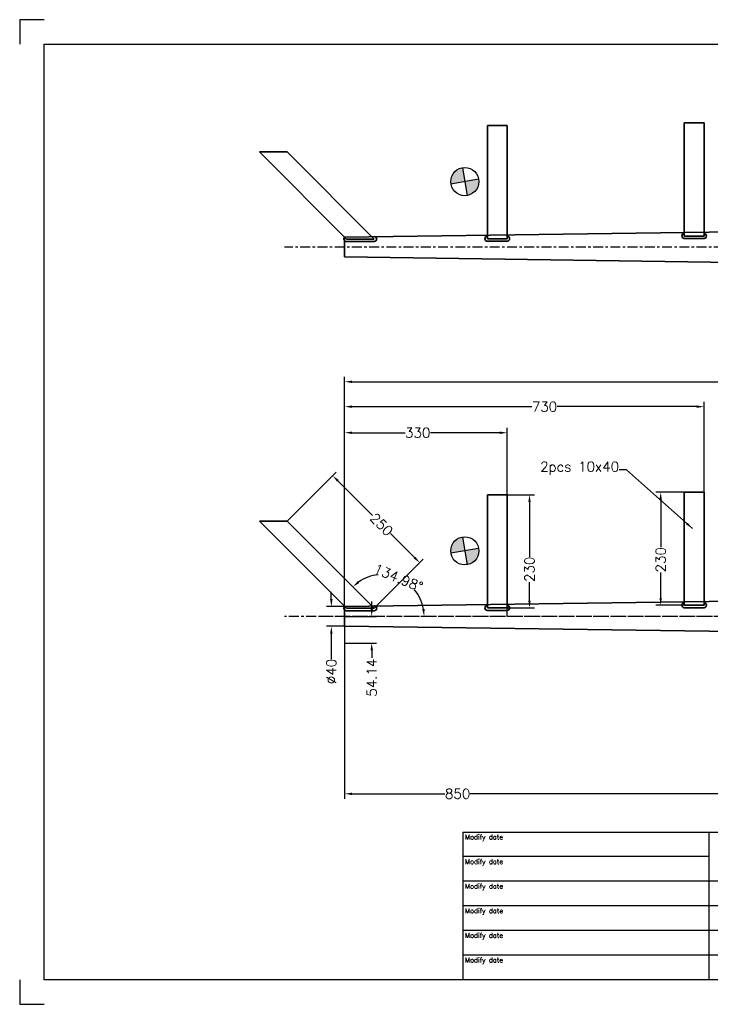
# Model space of a CAD drawing. Header units: millimetres. Extents: x -21605 to -18670, y -21786 to -19786.
# Tile 1 of 5: x -21605 to -20202, y -21786 to -19786. Entities that reach past the tile are written whole.
import ezdxf

# ---------------------------------------------------------------- set-up
doc = ezdxf.new("R2010")
doc.units = ezdxf.units.MM
doc.header["$LTSCALE"] = 5
doc.header["$PDMODE"] = 34
doc.header["$PDSIZE"] = 3
doc.linetypes.add('CENTER', pattern=[7, 4, -1, 1, -1])
for name, color, linetype in [('Blade', 1, 'Continuous'), ('center', 6, 'CENTER'), ('RAMME', 7, 'Continuous')]:
    doc.layers.add(name, color=color, linetype=linetype)
doc.layers.add('DIMS', color=7, linetype='Continuous', lineweight=15)
doc.layers.add('STOCK', color=5, linetype='Continuous', lineweight=35)
doc.styles.add('ROMANS', font='romans')
doc.dimstyles.new('Text 20', dxfattribs={"dimtxt": 20, "dimasz": 15, "dimexe": 10, "dimexo": 0, "dimgap": 0, "dimtad": 0, "dimdsep": 46, "dimtxsty": 'ROMANS', "dimcen": 10, "dimazin": 2, "dimtfac": 0.65, "dimtofl": 0, "dimtmove": 0, "dimatfit": 0, "dimfxl": 1, "dimtolj": 1, "dimarcsym": 0})

# ---------------------------------------------------------------- blocks, each defined once
blk = doc.blocks.new('RUD30')
at = {"layer": 'Blade'}
h = blk.add_hatch(color=256, dxfattribs=at)
h.paths.add_polyline_path([(-605.9, 133.1), (-601, 105, 0.36397), (-577.4, 133.1, 0.043661), (-577.8, 138.1)])
h.paths.add_polyline_path([(-610.9, 161.2, 0.36397), (-634.5, 133.1, 0.043661), (-634.1, 128.1), (-605.9, 133.1)])
for p, q in [((-610.9, 161.2), (-601, 105)), ((-577.8, 138.1), (-634.1, 128.1))]:
    blk.add_line(p, q, dxfattribs=at)
blk.add_circle((-605.9, 133.1), 28.6, dxfattribs=at)
at = {"layer": 'center'}
blk.add_line((946.9, 0), (-972.3, 0), dxfattribs=at)
blk = doc.blocks.new('*D5')
at = {"layer": 'DEFPOINTS', "color": 0, "transparency": 16777216}
for p in [(-19055.2, -20521.4), (-19055.2, -20977.9), (-20945.2, -20997.9)]:
    blk.add_point(p, dxfattribs=at)
at = {"layer": 'DIMS', "color": 0, "lineweight": -2, "transparency": 16777216}
for p, q in [((-20945.2, -20997.9), (-20945.2, -20511.4)), ((-19055.2, -20977.9), (-19055.2, -20511.4)), ((-20930.2, -20521.4), (-19802, -20521.4)), ((-19070.2, -20521.4), (-19734.4, -20521.4))]:
    blk.add_line(p, q, dxfattribs=at)
at = {"layer": 'DIMS', "color": 0, "transparency": 16777216}
for points in [[(-20930.2, -20518.9), (-20930.2, -20523.9), (-20945.2, -20521.4)], [(-19070.2, -20518.9), (-19070.2, -20523.9), (-19055.2, -20521.4)]]:
    blk.add_solid(points, dxfattribs=at)
at = {"layer": 'DIMS', "color": 0, "transparency": 16777216, "insert": (-19768.2, -20521.4), "char_height": 20, "attachment_point": 5, "style": 'ROMANS'}
blk.add_mtext('\\A1;1890', dxfattribs=at)
blk = doc.blocks.new('*D6')
at = {"layer": 'DEFPOINTS', "color": 0, "transparency": 16777216}
for p in [(-20615.2, -20624.9), (-20945.2, -20997.9), (-20615.2, -20997.9)]:
    blk.add_point(p, dxfattribs=at)
at = {"layer": 'DIMS', "color": 0, "lineweight": -2, "transparency": 16777216}
for p, q in [((-20945.2, -20997.9), (-20945.2, -20614.9)), ((-20615.2, -20997.9), (-20615.2, -20614.9)), ((-20930.2, -20624.9), (-20822.4, -20624.9)), ((-20630.2, -20624.9), (-20771, -20624.9))]:
    blk.add_line(p, q, dxfattribs=at)
at = {"layer": 'DIMS', "color": 0, "transparency": 16777216}
for points in [[(-20930.2, -20622.4), (-20930.2, -20627.4), (-20945.2, -20624.9)], [(-20630.2, -20622.4), (-20630.2, -20627.4), (-20615.2, -20624.9)]]:
    blk.add_solid(points, dxfattribs=at)
at = {"layer": 'DIMS', "color": 0, "transparency": 16777216, "insert": (-20796.7, -20624.9), "char_height": 20, "attachment_point": 5, "style": 'ROMANS'}
blk.add_mtext('\\A1;330', dxfattribs=at)
blk = doc.blocks.new('*D7')
at = {"layer": 'DEFPOINTS', "color": 0, "transparency": 16777216}
for p in [(-20215.2, -20571.9), (-20215.2, -20745.3), (-20945.2, -20997.9)]:
    blk.add_point(p, dxfattribs=at)
at = {"layer": 'DIMS', "color": 0, "lineweight": -2, "transparency": 16777216}
for p, q in [((-20945.2, -20997.9), (-20945.2, -20561.9)), ((-20930.2, -20571.9), (-20564.9, -20571.9)), ((-20230.2, -20571.9), (-20513.5, -20571.9)), ((-20215.2, -20745.3), (-20215.2, -20561.9))]:
    blk.add_line(p, q, dxfattribs=at)
at = {"layer": 'DIMS', "color": 0, "transparency": 16777216}
for points in [[(-20930.2, -20569.4), (-20930.2, -20574.4), (-20945.2, -20571.9)], [(-20230.2, -20569.4), (-20230.2, -20574.4), (-20215.2, -20571.9)]]:
    blk.add_solid(points, dxfattribs=at)
at = {"layer": 'DIMS', "color": 0, "transparency": 16777216, "insert": (-20539.2, -20571.9), "char_height": 20, "attachment_point": 5, "style": 'ROMANS'}
blk.add_mtext('\\A1;730', dxfattribs=at)
blk = doc.blocks.new('*D16')
at = {"layer": 'DEFPOINTS', "color": 0, "transparency": 16777216}
for p in [(-20945.2, -20977.9), (-20972.2, -21017.9), (-20945.2, -21017.9)]:
    blk.add_point(p, dxfattribs=at)
at = {"layer": 'DIMS', "color": 0, "lineweight": -2, "transparency": 16777216}
for p, q in [((-20972.2, -20962.9), (-20972.2, -20947.9)), ((-20945.2, -20977.9), (-20982.2, -20977.9)), ((-20945.2, -21017.9), (-20982.2, -21017.9)), ((-20972.2, -21032.9), (-20972.2, -21084.7))]:
    blk.add_line(p, q, dxfattribs=at)
at = {"layer": 'DIMS', "color": 0, "transparency": 16777216}
for points in [[(-20974.7, -20962.9), (-20969.7, -20962.9), (-20972.2, -20977.9)], [(-20974.7, -21032.9), (-20969.7, -21032.9), (-20972.2, -21017.9)]]:
    blk.add_solid(points, dxfattribs=at)
at = {"layer": 'DIMS', "color": 0, "transparency": 16777216, "insert": (-20972.2, -21109.9), "char_height": 20, "attachment_point": 5, "rotation": 90, "style": 'ROMANS'}
blk.add_mtext('\\A1;%%C40', dxfattribs=at)
blk = doc.blocks.new('*D18')
at = {"layer": 'DEFPOINTS', "color": 0, "transparency": 16777216}
for p in [(-20255.2, -20745.3), (-20303.2, -20975.3), (-20255.2, -20975.3)]:
    blk.add_point(p, dxfattribs=at)
at = {"layer": 'DIMS', "color": 0, "lineweight": -2, "transparency": 16777216}
for p, q in [((-20255.2, -20745.3), (-20313.2, -20745.3)), ((-20303.2, -20760.3), (-20303.2, -20857.2)), ((-20303.2, -20960.3), (-20303.2, -20908.6)), ((-20255.2, -20975.3), (-20313.2, -20975.3))]:
    blk.add_line(p, q, dxfattribs=at)
at = {"layer": 'DIMS', "color": 0, "transparency": 16777216}
for points in [[(-20305.7, -20760.3), (-20300.7, -20760.3), (-20303.2, -20745.3)], [(-20305.7, -20960.3), (-20300.7, -20960.3), (-20303.2, -20975.3)]]:
    blk.add_solid(points, dxfattribs=at)
at = {"layer": 'DIMS', "color": 0, "transparency": 16777216, "insert": (-20303.2, -20882.9), "char_height": 20, "attachment_point": 5, "rotation": 90, "style": 'ROMANS'}
blk.add_mtext('\\A1;230', dxfattribs=at)
blk = doc.blocks.new('*D19')
at = {"layer": 'DEFPOINTS', "color": 0, "transparency": 16777216}
for p in [(-20615.2, -20750.8), (-20615.2, -20980.8), (-20569.7, -20980.8)]:
    blk.add_point(p, dxfattribs=at)
at = {"layer": 'DIMS', "color": 0, "lineweight": -2, "transparency": 16777216}
for p, q in [((-20615.2, -20750.8), (-20559.7, -20750.8)), ((-20569.7, -20765.8), (-20569.7, -20876.7)), ((-20569.7, -20965.8), (-20569.7, -20928.1)), ((-20615.2, -20980.8), (-20559.7, -20980.8))]:
    blk.add_line(p, q, dxfattribs=at)
at = {"layer": 'DIMS', "color": 0, "transparency": 16777216}
for points in [[(-20572.2, -20765.8), (-20567.2, -20765.8), (-20569.7, -20750.8)], [(-20572.2, -20965.8), (-20567.2, -20965.8), (-20569.7, -20980.8)]]:
    blk.add_solid(points, dxfattribs=at)
at = {"layer": 'DIMS', "color": 0, "transparency": 16777216, "insert": (-20569.7, -20902.4), "char_height": 20, "attachment_point": 5, "rotation": 90, "style": 'ROMANS'}
blk.add_mtext('\\A1;230', dxfattribs=at)
blk = doc.blocks.new('*D20')
at = {"layer": 'DEFPOINTS', "color": 0, "transparency": 16777216}
for p in [(-21061.8, -20804.6), (-20808.6, -20937.9), (-21067.5, -20997.9), (-20885.1, -20981.4), (-19208.3, -20997.9)]:
    blk.add_point(p, dxfattribs=at)
at = {"layer": 'DIMS', "color": 0, "lineweight": -2, "transparency": 16777216}
for start, end in [(95.5847, 124.8413), (10.1396, 39.3962)]:
    blk.add_arc((-20868.6, -20997.9), 84.9, start, end, dxfattribs=at)
at = {"layer": 'DIMS', "color": 0, "transparency": 16777216}
for points in [[(-20915.5, -20930.2), (-20918.7, -20926.3), (-20928.6, -20937.9)], [(-20782.6, -20982.7), (-20787.6, -20983.2), (-20783.8, -20997.9)]]:
    blk.add_solid(points, dxfattribs=at)
at = {"layer": 'DIMS', "color": 0, "transparency": 16777216, "insert": (-20836.1, -20919.5), "char_height": 20, "attachment_point": 5, "rotation": 337.4904, "style": 'ROMANS'}
blk.add_mtext('\\A1;134.98°', dxfattribs=at)
blk = doc.blocks.new('*D21')
at = {"layer": 'DEFPOINTS', "color": 0, "transparency": 16777216}
for p in [(-21061.8, -20804.6), (-20792.6, -20889), (-20885.1, -20981.4)]:
    blk.add_point(p, dxfattribs=at)
at = {"layer": 'DIMS', "color": 0, "lineweight": -2, "transparency": 16777216}
for p, q in [((-21061.8, -20804.6), (-20962.3, -20705.1)), ((-20958.7, -20722.8), (-20888.4, -20793.2)), ((-20803.2, -20878.4), (-20852, -20829.6)), ((-20885.1, -20981.4), (-20785.5, -20882))]:
    blk.add_line(p, q, dxfattribs=at)
at = {"layer": 'DIMS', "color": 0, "transparency": 16777216}
for points in [[(-20957, -20721), (-20960.5, -20724.6), (-20969.3, -20712.2)], [(-20801.5, -20876.6), (-20805, -20880.2), (-20792.6, -20889)]]:
    blk.add_solid(points, dxfattribs=at)
at = {"layer": 'DIMS', "color": 0, "transparency": 16777216, "insert": (-20870.2, -20811.4), "char_height": 20, "attachment_point": 5, "rotation": 314.9809, "style": 'ROMANS'}
blk.add_mtext('\\A1;250', dxfattribs=at)
blk = doc.blocks.new('*D23')
at = {"layer": 'DEFPOINTS', "color": 0, "transparency": 16777216}
for p in [(-20945.2, -20997.9), (-20095.2, -20997.9), (-20945.2, -21358.4)]:
    blk.add_point(p, dxfattribs=at)
at = {"layer": 'DIMS', "color": 0, "lineweight": -2, "transparency": 16777216}
for p, q in [((-20945.2, -20997.9), (-20945.2, -21368.4)), ((-20095.2, -20997.9), (-20095.2, -21368.4)), ((-20930.2, -21358.4), (-20741.4, -21358.4)), ((-20110.2, -21358.4), (-20690, -21358.4))]:
    blk.add_line(p, q, dxfattribs=at)
at = {"layer": 'DIMS', "color": 0, "transparency": 16777216}
for points in [[(-20930.2, -21355.9), (-20930.2, -21360.9), (-20945.2, -21358.4)], [(-20110.2, -21355.9), (-20110.2, -21360.9), (-20095.2, -21358.4)]]:
    blk.add_solid(points, dxfattribs=at)
at = {"layer": 'DIMS', "color": 0, "transparency": 16777216, "insert": (-20715.7, -21358.4), "char_height": 20, "attachment_point": 5, "style": 'ROMANS'}
blk.add_mtext('\\A1;850', dxfattribs=at)
blk = doc.blocks.new('*D24')
at = {"layer": 'DEFPOINTS', "color": 0, "transparency": 16777216}
for p in [(-20945.2, -20997.9), (-20945.2, -21052), (-20890.2, -21052)]:
    blk.add_point(p, dxfattribs=at)
at = {"layer": 'DIMS', "color": 0, "lineweight": -2, "transparency": 16777216}
for p, q in [((-20890.2, -20982.9), (-20890.2, -20967.9)), ((-20945.2, -20997.9), (-20880.2, -20997.9)), ((-20945.2, -21052), (-20880.2, -21052)), ((-20890.2, -21067), (-20890.2, -21082))]:
    blk.add_line(p, q, dxfattribs=at)
at = {"layer": 'DIMS', "color": 0, "transparency": 16777216}
for points in [[(-20892.7, -20982.9), (-20887.7, -20982.9), (-20890.2, -20997.9)], [(-20892.7, -21067), (-20887.7, -21067), (-20890.2, -21052)]]:
    blk.add_solid(points, dxfattribs=at)
at = {"layer": 'DIMS', "color": 0, "transparency": 16777216, "insert": (-20890.2, -21122.5), "char_height": 20, "attachment_point": 5, "rotation": 90, "style": 'ROMANS'}
blk.add_mtext('\\A1;54.14', dxfattribs=at)

msp = doc.modelspace()

# ---------------------------------------------------------------- hatches: boundary and pattern name
at = {"layer": 'Blade'}
h = msp.add_hatch(color=256, dxfattribs=at)
h.paths.add_polyline_path([(-20701.118, -20114.793), (-20696.159, -20142.922, 0.36397023), (-20672.555, -20114.793, 0.04366094), (-20672.989, -20109.833)])
h.paths.add_polyline_path([(-20706.078, -20086.663, 0.36397023), (-20729.682, -20114.793, 0.04366094), (-20729.248, -20119.753), (-20701.118, -20114.793)])

# ---------------------------------------------------------------- linework, layer by layer
for p, q in [((-20706.078, -20086.663), (-20696.159, -20142.922)), ((-20672.989, -20109.833), (-20729.248, -20119.753))]:
    msp.add_line(p, q, dxfattribs=at)
msp.add_circle((-20701.118, -20114.793), 28.563, dxfattribs=at)
at = {"layer": 'center'}
for p, q in [((-18670.294, -20247.899), (-21067.494, -20247.899)), ((-19055.194, -20997.899), (-20995.194, -20997.899))]:
    msp.add_line(p, q, dxfattribs=at)
at = {"layer": 'RAMME'}
for p, q in [((-21555.194, -19785.899), (-21605.194, -19785.899)), ((-21605.194, -19785.899), (-21605.194, -19835.899)), ((-21555.194, -21735.899), (-21555.194, -19835.899)), ((-21555.194, -19835.899), (-18805.194, -19835.899)), ((-20705.194, -21435.899), (-18805.194, -21435.899)), ((-20705.194, -21435.899), (-20705.194, -21735.899)), ((-20205.194, -21435.899), (-20205.194, -21735.899)), ((-20205.194, -21485.899), (-20705.194, -21485.899)), ((-19305.194, -21535.899), (-20705.194, -21535.899)), ((-19305.194, -21585.899), (-20705.194, -21585.899)), ((-19305.194, -21635.899), (-20705.194, -21635.899)), ((-19305.194, -21685.899), (-20705.194, -21685.899)), ((-21605.194, -21735.899), (-21605.194, -21785.899)), ((-18805.194, -21735.899), (-21555.194, -21735.899)), ((-21605.194, -21785.899), (-21555.194, -21785.899))]:
    msp.add_line(p, q, dxfattribs=at)
at = {"layer": 'STOCK'}
for p, q in [((-20255.194, -19995.284), (-20255.194, -20225.284)), ((-20215.194, -19995.284), (-20255.194, -19995.284)), ((-20215.194, -20225.284), (-20215.194, -19995.284)), ((-20615.194, -20000.827), (-20655.194, -20000.827)), ((-20655.194, -20000.827), (-20655.194, -20230.827)), ((-20615.194, -20230.827), (-20615.194, -20000.827)), ((-21061.808, -20054.599), (-21118.376, -20054.599)), ((-21118.376, -20054.599), (-20941.658, -20231.434)), ((-20885.09, -20231.434), (-21061.808, -20054.599)), ((-20945.194, -20227.899), (-20115.194, -20216.399)), ((-20945.194, -20247.899), (-20945.194, -20227.899)), ((-20885.09, -20231.434), (-20941.658, -20231.434)), ((-20941.658, -20236.434), (-20885.09, -20236.434)), ((-20615.194, -20230.827), (-20655.194, -20230.827)), ((-20655.194, -20235.827), (-20615.194, -20235.827)), ((-20215.194, -20225.284), (-20255.194, -20225.284)), ((-20255.194, -20230.284), (-20215.194, -20230.284)), ((-20945.194, -20247.899), (-20945.194, -20267.899)), ((-20945.194, -20267.899), (-20115.194, -20279.399)), ((-20615.194, -20750.827), (-20655.194, -20750.827)), ((-20655.194, -20750.827), (-20655.194, -20980.827)), ((-20615.194, -20980.827), (-20615.194, -20750.827)), ((-20255.194, -20745.284), (-20255.194, -20975.284)), ((-20215.194, -20745.284), (-20255.194, -20745.284)), ((-20215.194, -20975.284), (-20215.194, -20745.284)), ((-21061.808, -20804.599), (-21118.376, -20804.599)), ((-21118.376, -20804.599), (-20941.658, -20981.434)), ((-20885.09, -20981.434), (-21061.808, -20804.599)), ((-20945.194, -20977.899), (-20115.194, -20966.399)), ((-20945.194, -20997.899), (-20945.194, -20977.899)), ((-20215.194, -20975.284), (-20255.194, -20975.284)), ((-20945.194, -20997.899), (-20945.194, -21017.899)), ((-20885.09, -20981.434), (-20941.658, -20981.434)), ((-20941.658, -20986.434), (-20885.09, -20986.434)), ((-20615.194, -20980.827), (-20655.194, -20980.827)), ((-20655.194, -20985.827), (-20615.194, -20985.827)), ((-20255.194, -20980.284), (-20215.194, -20980.284)), ((-20945.194, -21017.899), (-20115.194, -21029.399))]:
    msp.add_line(p, q, dxfattribs=at)
for centre, start, end in [((-20941.658, -20231.434), 135, 270), ((-20885.09, -20231.434), 270, 90), ((-20655.194, -20230.827), 90, 270), ((-20615.194, -20230.827), 270, 90), ((-20255.194, -20225.284), 90, 270), ((-20215.194, -20225.284), 270, 90), ((-20941.658, -20981.434), 135, 270), ((-20885.09, -20981.434), 270, 90), ((-20655.194, -20980.827), 90, 270), ((-20615.194, -20980.827), 270, 90), ((-20255.194, -20975.284), 90, 270), ((-20215.194, -20975.284), 270, 90)]:
    msp.add_arc(centre, 5, start, end, dxfattribs=at)

# ---------------------------------------------------------------- block references
at = {"layer": 'Blade'}
msp.add_blockref('RUD30', (-20095.194, -20997.899), dxfattribs=at)

# ---------------------------------------------------------------- texts
at = {"layer": 'DIMS', "insert": (-20387.694, -20710.399), "char_height": 20, "attachment_point": 9, "style": 'ROMANS'}
msp.add_mtext('\\A1;2pcs 10x40', dxfattribs=at)
at = {"layer": 'RAMME', "style": 'ROMANS'}
for p in [(-20700.617, -21450.899), (-20700.617, -21500.899), (-20700.617, -21550.899), (-20700.617, -21600.899), (-20700.617, -21650.899), (-20700.617, -21700.899)]:
    msp.add_text('Modify date', height=9.91423, dxfattribs=at).set_placement(p)

# ---------------------------------------------------------------- dimensions: what is measured, and where the dimension line sits
at = {"layer": 'DIMS'}
for base, p1, p2, picture, middle in [((-19055.194, -20521.399), (-20945.194, -20997.899), (-19055.194, -20977.899), '*D5', (-19768.194, -20521.399)), ((-20215.194, -20571.899), (-20945.194, -20997.899), (-20215.194, -20745.284), '*D7', (-20539.194, -20571.899)), ((-20615.194, -20624.899), (-20945.194, -20997.899), (-20615.194, -20997.899), '*D6', (-20796.694, -20624.899)), ((-20945.194, -21358.399), (-20095.194, -20997.899), (-20945.194, -20997.899), '*D23', (-20715.694, -21358.399))]:
    dim = msp.add_linear_dim(base=base, p1=p1, p2=p2, dimstyle='Text 20', dxfattribs=at)
    dim.commit()
    dim.dimension.update_dxf_attribs({"geometry": picture, "text_midpoint": middle, "dimtype": 160})
for base, p1, p2, angle, picture, middle, dimtype in [((-20792.619, -20889.025), (-21061.808, -20804.599), (-20885.09, -20981.434), 314.980888, '*D21', (-20870.194, -20811.399), 161), ((-20569.694, -20980.827), (-20615.194, -20750.827), (-20615.194, -20980.827), 90, '*D19', (-20569.694, -20902.399), 160), ((-20303.194, -20975.284), (-20255.194, -20745.284), (-20255.194, -20975.284), 90, '*D18', (-20303.194, -20882.899), 160), ((-20890.194, -21052.04), (-20945.194, -20997.899), (-20945.194, -21052.04), 90, '*D24', (-20890.194, -21122.516), 160)]:
    dim = msp.add_linear_dim(base=base, p1=p1, p2=p2, angle=angle, dimstyle='Text 20', dxfattribs=at)
    dim.commit()
    dim.dimension.update_dxf_attribs({"geometry": picture, "text_midpoint": middle, "dimtype": dimtype})
dim = msp.add_angular_dim_2l(base=(-20808.617, -20937.893), line1=((-19208.294, -20997.899), (-21067.494, -20997.899)), line2=((-20885.09, -20981.434), (-21061.808, -20804.599)), dimstyle='Text 20', dxfattribs=at)
dim.commit()
dim.dimension.update_dxf_attribs({"geometry": '*D20', "text_midpoint": (-20836.145, -20919.494)})
dim = msp.add_linear_dim(base=(-20972.194, -21017.899), p1=(-20945.194, -20977.899), p2=(-20945.194, -21017.899), angle=90, text='%%C<>', dimstyle='Text 20', dxfattribs=at)
dim.commit()
dim.dimension.update_dxf_attribs({"geometry": '*D16', "text_midpoint": (-20972.194, -21109.899), "dimtype": 160})

# ---------------------------------------------------------------- leaders
at = {"layer": 'DIMS', "annotation_type": 0, "has_hookline": 1, "hookline_direction": 1, "text_width": 177.143}
msp.add_leader([(-20238.694, -20819.399), (-20372.694, -20700.399), (-20387.694, -20700.399)], dimstyle='Text 20', override={"dimgap": 0, "dimtad": 0}, dxfattribs=at)

doc.saveas('drawing.dxf')
